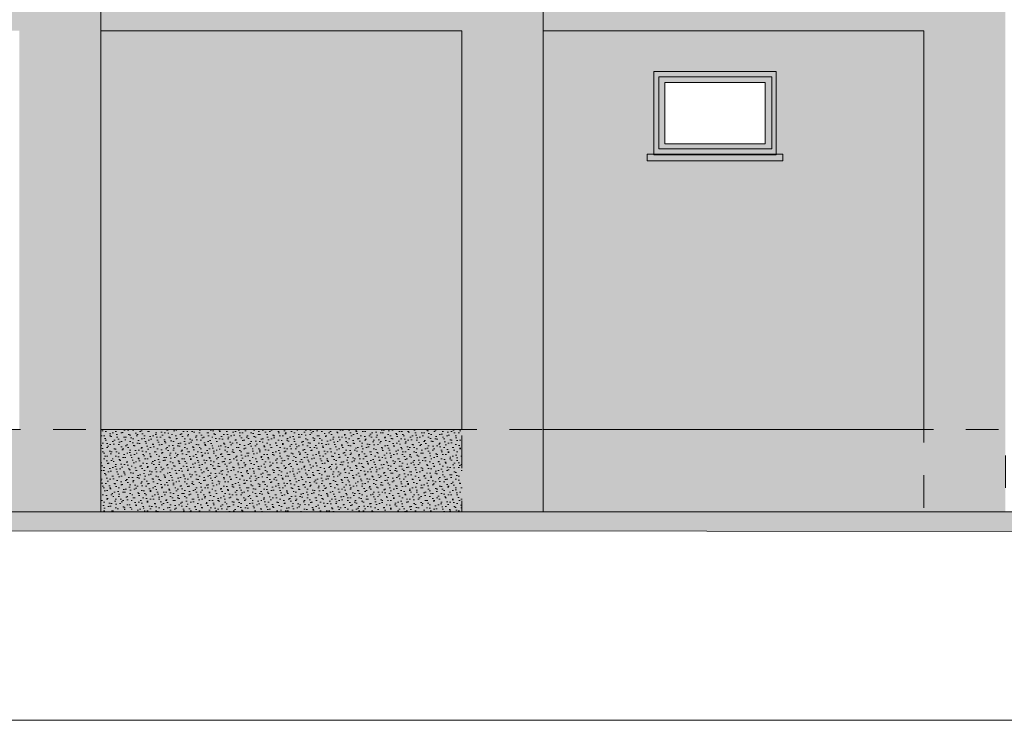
# Model space of a CAD drawing. Header units: millimetres. Extents: x -68772 to 137055, y -73300 to 19650.
# Tile 98 of 212: x 69858 to 77107, y -67215 to -62055. Entities that reach past the tile are written whole.
import ezdxf

# ---------------------------------------------------------------- set-up
doc = ezdxf.new("R2010")
doc.units = ezdxf.units.MM
doc.header["$MEASUREMENT"] = 0
doc.linetypes.add('Przerywana', pattern=[480, 240, -240])
for name, color, linetype, lineweight in [('Nowe_0_Nr_pióra__1', 7, 'Continuous', 18), ('Nowe_0_Nr_pióra__7', 7, 'Continuous', 5), ('Nowe_220-A Ściany_Nr_pióra__1', 7, 'Continuous', 18), ('Nowe_450-K Stropy_Nr_pióra__1', 7, 'Continuous', 18), ('Nowe_810-G Ogólne_Nr_pióra__1', 7, 'Continuous', 18), ('Nowe_810-G Ogólne_Nr_pióra__26', 13, 'Continuous', 18), ('Nowe_810-G Ogólne_Nr_pióra__61', 255, 'Continuous', 18), ('Nowe_810-G Ogólne_Nr_pióra__9', 254, 'Continuous', 18), ('Nowe_Walls_Nr_pióra__1', 7, 'Continuous', 18), ('Walls_Nr_pióra__1', 7, 'Continuous', 18)]:
    doc.layers.add(name, color=color, linetype=linetype, lineweight=lineweight)
pattern_1 = [(45, (0, 100), (-31.819805, 31.819805), [0, -30, 0, -45]), (110, (100, 100), (42.286168, 15.390906), [0, -22, 0, -38])]

msp = doc.modelspace()

# ---------------------------------------------------------------- hatches: boundary and pattern name
at = {"layer": 'Nowe_0_Nr_pióra__1', "linetype": 'Continuous', "lineweight": 18}
msp.add_hatch(color=7, dxfattribs=at).paths.add_polyline_path([(91803.5, -65679.2), (91803.5, -65829), (63657.7, -65817.9), (63663.4, -65679.2)])
at = {"layer": 'Nowe_810-G Ogólne_Nr_pióra__1', "linetype": 'Continuous', "lineweight": 18}
h = msp.add_hatch(dxfattribs=at)
h.set_pattern_fill('CEGŁA___WIĄZANIE_POSPOLITE', style=0, pattern_type=2)
h.set_pattern_definition([(0, (0, 0), (0, 67), []), (90, (0, 0), (-201, 0), [67, -67]), (90, (100.5, 67), (-201, 0), [67, -201, 67, -67]), (90, (50.25, 201), (-100.5, 0), [67, -335])])
h.paths.add_polyline_path([(64810.6, -65679.2), (77115, -65679.2), (77115, -65073.7), (64810.6, -65073.7)])
h = msp.add_hatch(dxfattribs=at)
h.set_pattern_fill('PIASEK', style=0, pattern_type=2)
h.set_pattern_definition(pattern_1)
h.paths.add_polyline_path([(73112.4, -65073.7), (70455.9, -65073.7), (70455.9, -65679.2), (73112.4, -65679.2)])
h = msp.add_hatch(dxfattribs=at)
h.set_pattern_fill('PIASEK', style=0, pattern_type=2)
h.set_pattern_definition(pattern_1)
h.paths.add_polyline_path([(76515, -65073.7), (73712.4, -65073.7), (73712.4, -65679.2), (76515, -65679.2)])
at = {"layer": 'Nowe_810-G Ogólne_Nr_pióra__26', "linetype": 'Continuous', "lineweight": 0}
h = msp.add_hatch(color=25, dxfattribs=at)
h.paths.add_polyline_path([(74526.6, -62436.7), (75426.6, -62436.7), (75426.6, -63049.7), (74526.6, -63049.7)])
h.paths.add_polyline_path([(74607.7, -62517.7), (75345.6, -62517.7), (75345.6, -62968.6), (74607.7, -62968.6)], flags=0)
msp.add_hatch(color=25, dxfattribs=at).paths.add_polyline_path([(75476.6, -63044.8), (74476.6, -63044.8), (74476.6, -63094.9), (75476.6, -63094.9)])
at = {"layer": 'Nowe_810-G Ogólne_Nr_pióra__61', "linetype": 'Continuous', "lineweight": 18}
msp.add_hatch(color=255, dxfattribs=at).paths.add_polyline_path([(70455.9, -62136.7), (70455.9, -65073.7), (73112.4, -65073.7), (73112.4, -62136.7)])
h = msp.add_hatch(color=255, dxfattribs=at)
h.paths.add_polyline_path([(73712.4, -65073.7), (76515, -65073.7), (76515, -62136.7), (74526.6, -62136.7), (73712.4, -62136.7)])
h.paths.add_polyline_path([(74526.6, -62436.7), (75426.6, -62436.7), (75426.6, -63044.8), (74526.6, -63044.8), (74526.6, -63005.5)], flags=0)
at = {"layer": 'Nowe_810-G Ogólne_Nr_pióra__9', "linetype": 'Continuous', "lineweight": 18}
for points in [[(69855.9, -62136.7), (69855.9, -65679.2), (70455.9, -65679.2), (70455.9, -61399), (64810.6, -61399), (64810.6, -65679.2), (65410.6, -65679.2), (65410.6, -62136.7)], [(70455.9, -62136.7), (73112.4, -62136.7), (73112.4, -65679.2), (73712.4, -65679.2), (73712.4, -61399), (70455.9, -61399)], [(73712.4, -62136.7), (76515, -62136.7), (76515, -65679.2), (77115, -65679.2), (77115, -61399), (73712.4, -61399)]]:
    msp.add_hatch(color=254, dxfattribs=at).paths.add_polyline_path(points)

# ---------------------------------------------------------------- linework, layer by layer
at = {"layer": 'Nowe_0_Nr_pióra__1', "color": 7, "linetype": 'Continuous', "lineweight": 18, "flags": 128}
msp.add_lwpolyline([(91803.5, -65679.2), (91803.5, -65829), (63657.7, -65817.9), (63663.4, -65679.2)], close=True, dxfattribs=at)
at = {"layer": 'Nowe_0_Nr_pióra__7', "color": 7, "linetype": 'Continuous', "lineweight": 5}
msp.add_line((99079.9, -67215.1), (62067.6, -67215.1), dxfattribs=at)
at = {"layer": 'Nowe_220-A Ściany_Nr_pióra__1', "color": 7, "linetype": 'Continuous', "lineweight": 18}
for p, q in [((70455.9, -65679.2), (70455.9, -61399)), ((73712.4, -65679.2), (73712.4, -61399))]:
    msp.add_line(p, q, dxfattribs=at)
at = {"layer": 'Nowe_450-K Stropy_Nr_pióra__1', "color": 7, "linetype": 'Continuous', "lineweight": 18}
msp.add_line((91803.5, -65679.2), (63705.7, -65679.2), dxfattribs=at)
at = {"layer": 'Nowe_810-G Ogólne_Nr_pióra__1', "color": 7, "linetype": 'Continuous', "lineweight": 18, "flags": 128}
for points in [[(70455.9, -62136.7), (70455.9, -65073.7), (73112.4, -65073.7), (73112.4, -62136.7)], [(73712.4, -65073.7), (76515, -65073.7), (76515, -62136.7), (74526.6, -62136.7), (73712.4, -62136.7)], [(74526.6, -62436.7), (75426.6, -62436.7), (75426.6, -63049.7), (74526.6, -63049.7)], [(74526.6, -62436.7), (75426.6, -62436.7), (75426.6, -63044.8), (74526.6, -63044.8), (74526.6, -63005.5)], [(74607.7, -62517.7), (75345.6, -62517.7), (75345.6, -62968.6), (74607.7, -62968.6)], [(75476.6, -63044.8), (74476.6, -63044.8), (74476.6, -63094.9), (75476.6, -63094.9)]]:
    msp.add_lwpolyline(points, close=True, dxfattribs=at)
at = {"layer": 'Nowe_810-G Ogólne_Nr_pióra__1', "color": 7, "linetype": 'Przerywana', "lineweight": 18, "flags": 128}
for points in [[(64810.6, -65679.2), (77115, -65679.2), (77115, -65073.7), (64810.6, -65073.7)], [(73112.4, -65073.7), (70455.9, -65073.7), (70455.9, -65679.2), (73112.4, -65679.2)], [(76515, -65073.7), (73712.4, -65073.7), (73712.4, -65679.2), (76515, -65679.2)]]:
    msp.add_lwpolyline(points, close=True, dxfattribs=at)
at = {"layer": 'Nowe_Walls_Nr_pióra__1', "color": 7, "linetype": 'Continuous', "lineweight": 18}
for p, q in [((75426.6, -62436.7), (74526.6, -62436.7)), ((74526.6, -62436.7), (74526.6, -63044.8)), ((75396.6, -62476), (74564.3, -62476)), ((74564.3, -62476), (74564.3, -63005.5)), ((75396.6, -63005.5), (75396.6, -62476)), ((75426.6, -63044.8), (75426.6, -62436.7)), ((75426.6, -63044.8), (74526.6, -63044.8)), ((74564.3, -63005.5), (75396.6, -63005.5)), ((70455.9, -65073.7), (73112.4, -65073.7)), ((73712.4, -65073.7), (76515, -65073.7))]:
    msp.add_line(p, q, dxfattribs=at)
at = {"layer": 'Walls_Nr_pióra__1', "color": 7, "linetype": 'Continuous', "lineweight": 18}
msp.add_line((74526.6, -62436.7), (74526.6, -63005.5), dxfattribs=at)

doc.saveas('drawing.dxf')
